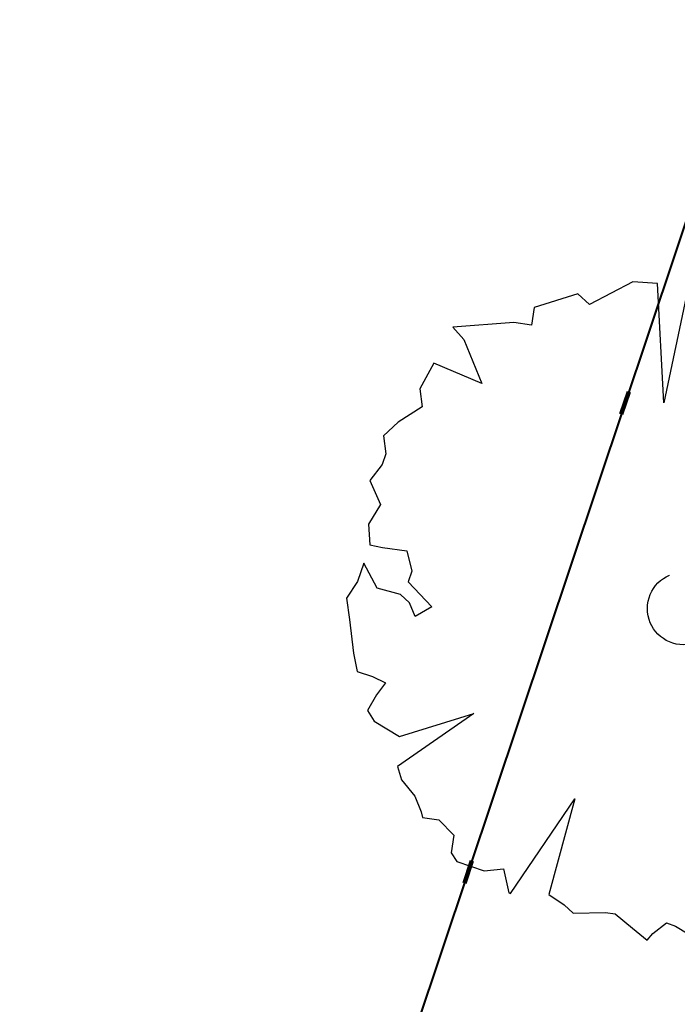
# Model space of a CAD drawing. Header units: metres. Extents: x 6599773 to 13199707, y 5688499 to 11377233.
# Tile 33 of 256: x 6599861.58 to 6599864.37, y 5688622.59 to 5688626.77. Entities that reach past the tile are written whole.
import ezdxf

# ---------------------------------------------------------------- set-up
doc = ezdxf.new("R2010")
doc.units = ezdxf.units.M
doc.header["$MEASUREMENT"] = 0
for name, pattern in [('1', [0]), ('9', [1, 0, -1]), ('BTO', [0]), ('BUG', [1.5, 1, -0.5])]:
    doc.linetypes.add(name, pattern=pattern)
for name, color, linetype, lineweight in [('_kolor chodnik', 50, '1', 0), ('_kolor zjazdy kostka', 7, '1', 0), ('_kolor ścieżka', 10, '1', 0), ('_linie rozgran', 100, '9', 90), ('_nasadzenia', 72, 'BUG', 30)]:
    doc.layers.add(name, color=color, linetype=linetype, lineweight=lineweight)
doc.layers.add('_kolor jezdnia', color=7, linetype='1', lineweight=0, true_color=0x00dbdb)
doc.layers.add('_podział mój', color=7, linetype='BTO', lineweight=40, true_color=0xdb70ff)
doc.layers.add('RS-drzewa projektowane', color=7, linetype='CONTINUOUS')
pattern_1 = [(45, (0, 0), (-0.1767766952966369, 0.1767766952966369), []), (135, (0, 0), (-0.1767766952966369, -0.1767766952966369), [])]

# ---------------------------------------------------------------- blocks, each defined once
blk = doc.blocks.new('d2')
at = {"layer": '_nasadzenia'}
for p, q in [((-293019.6650315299, 28216.48516633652), (-293019.9423898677, 28216.34093857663)), ((-293019.5058528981, 28216.47423294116), (-293019.6650315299, 28216.48516633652)), ((-293019.4652712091, 28215.71171003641), (-293019.5058528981, 28216.47423294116)), ((-293019.2000540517, 28216.51097357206), (-293019.3144192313, 28216.43055231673)), ((-293019.0088658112, 28216.43478685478), (-293019.2000540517, 28216.51097357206)), ((-293018.8558436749, 28216.46941021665), (-293019.0088658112, 28216.43478685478)), ((-293018.6644100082, 28216.42572959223), (-293018.8558436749, 28216.46941021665)), ((-293020.0166255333, 28216.40975598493), (-293020.2968166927, 28216.3208126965)), ((-293019.9423898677, 28216.34093857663), (-293020.0166255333, 28216.40975598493)), ((-293019.3144192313, 28216.43055231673), (-293019.4652712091, 28215.71171003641)), ((-293018.5676449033, 28216.32748790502), (-293018.6644100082, 28216.42572959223)), ((-293018.421270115, 28216.34265583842), (-293018.5676449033, 28216.32748790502)), ((-293018.2402983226, 28216.20477988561), (-293018.421270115, 28216.34265583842)), ((-293020.2968166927, 28216.3208126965), (-293020.3139259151, 28216.20716193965)), ((-293020.4275548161, 28216.22425896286), (-293020.8178057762, 28216.19464650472)), ((-293020.3139259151, 28216.20716193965), (-293020.4275548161, 28216.22425896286)), ((-293020.8178057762, 28216.19464650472), (-293020.7468937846, 28216.11610138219)), ((-293017.9817671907, 28216.00781423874), (-293018.2402983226, 28216.20477988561)), ((-293020.7468937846, 28216.11610138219), (-293020.6306410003, 28215.83548282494)), ((-293020.9398000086, 28215.96474544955), (-293021.0288029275, 28215.79961544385)), ((-293020.6306410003, 28215.83548282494), (-293020.9398000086, 28215.96474544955)), ((-293018.0050329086, 28215.93972023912), (-293017.9817671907, 28216.00781423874)), ((-293018.0871430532, 28215.82655175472), (-293018.0050329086, 28215.93972023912)), ((-293021.0288029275, 28215.79961544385), (-293021.0134116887, 28215.68572355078)), ((-293017.7984534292, 28215.74964162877), (-293018.0871430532, 28215.82655175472)), ((-293018.1938077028, 28215.40966504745), (-293017.7984534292, 28215.74964162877)), ((-293021.0134116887, 28215.68572355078), (-293021.1669246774, 28215.58608800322)), ((-293021.1669246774, 28215.58608800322), (-293021.2618386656, 28215.49902084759)), ((-293021.2618386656, 28215.49902084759), (-293021.2464474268, 28215.38512895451)), ((-293017.4792267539, 28215.41244162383), (-293018.1938077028, 28215.40966504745)), ((-293017.3314917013, 28215.17728852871), (-293017.4792267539, 28215.41244162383)), ((-293021.2464474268, 28215.38512895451), (-293021.2697131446, 28215.3170349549)), ((-293021.2697131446, 28215.3170349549), (-293021.3484996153, 28215.21359418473)), ((-293021.3484996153, 28215.21359418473), (-293021.2814021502, 28215.06030916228)), ((-293017.2482667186, 28215.00762989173), (-293017.3314917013, 28215.17728852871)), ((-293021.2814021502, 28215.06030916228), (-293021.3571103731, 28214.93409001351)), ((-293017.262052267, 28214.90370684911), (-293017.2482667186, 28215.00762989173)), ((-293021.3571103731, 28214.93409001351), (-293021.3483664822, 28214.80074269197)), ((-293017.5911168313, 28214.7988722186), (-293017.262052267, 28214.90370684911)), ((-293021.3483664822, 28214.80074269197), (-293021.2672380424, 28214.78388680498)), ((-293021.2672380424, 28214.78388680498), (-293021.1113830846, 28214.76322569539)), ((-293017.5240193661, 28214.64558719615), (-293017.5911168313, 28214.7988722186)), ((-293021.1113830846, 28214.76322569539), (-293021.0798643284, 28214.63296018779)), ((-293021.38825057, 28214.6840101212), (-293021.4281346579, 28214.56727755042)), ((-293021.3017019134, 28214.52407919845), (-293021.38825057, 28214.6840101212)), ((-293017.4198706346, 28214.66431921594), (-293017.5240193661, 28214.64558719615)), ((-293017.2806340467, 28214.59501953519), (-293017.4198706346, 28214.66431921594)), ((-293021.0798643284, 28214.63296018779), (-293021.1031300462, 28214.56486618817)), ((-293017.3634804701, 28214.38433277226), (-293017.2806340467, 28214.59501953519)), ((-293021.4281346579, 28214.56727755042), (-293021.4971955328, 28214.46051383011)), ((-293021.1524943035, 28214.4839626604), (-293021.3017019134, 28214.52407919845)), ((-293021.1031300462, 28214.56486618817), (-293020.9515804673, 28214.40445299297)), ((-293021.4971955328, 28214.46051383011), (-293021.4787260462, 28214.32384355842)), ((-293021.0943861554, 28214.43151886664), (-293021.1524943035, 28214.4839626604)), ((-293021.0592982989, 28214.34348716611), (-293021.0943861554, 28214.43151886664)), ((-293020.9515804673, 28214.40445299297), (-293021.0592982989, 28214.34348716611)), ((-293021.4787260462, 28214.32384355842), (-293021.4543454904, 28214.10911043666)), ((-293017.2244893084, 28214.28252699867), (-293017.3634804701, 28214.38433277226)), ((-293017.3293743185, 28214.16627670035), (-293017.2244893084, 28214.28252699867)), ((-293017.3515251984, 28213.81535557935), (-293017.3813259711, 28214.17316373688)), ((-293017.3813259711, 28214.17316373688), (-293017.3716003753, 28214.16984078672)), ((-293017.3716003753, 28214.16984078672), (-293017.3293743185, 28214.16627670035)), ((-293021.4543454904, 28214.10911043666), (-293021.4292286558, 28213.99189559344)), ((-293021.4292286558, 28213.99189559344), (-293021.3319726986, 28213.95866609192)), ((-293021.3319726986, 28213.95866609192), (-293021.247766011, 28213.91903182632)), ((-293021.247766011, 28213.91903182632), (-293021.3068558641, 28213.84145124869)), ((-293021.3068558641, 28213.84145124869), (-293021.3628674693, 28213.74109229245)), ((-293017.4827541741, 28213.65378966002), (-293017.4364681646, 28213.75747156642)), ((-293017.4364681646, 28213.75747156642), (-293017.4072913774, 28213.74750271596)), ((-293017.4071456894, 28213.74987151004), (-293017.3515251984, 28213.81535557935)), ((-293021.3628674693, 28213.74109229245), (-293021.3211322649, 28213.67251602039)), ((-293020.6827278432, 28213.72211137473), (-293021.1705643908, 28213.3820784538)), ((-293021.1593662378, 28213.57379206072), (-293020.6827278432, 28213.72211137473)), ((-293018.340181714, 28213.73353405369), (-293017.6313377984, 28213.34606689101)), ((-293017.6100354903, 28213.15411214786), (-293018.340181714, 28213.73353405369)), ((-293021.3211322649, 28213.67251602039), (-293021.1593662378, 28213.57379206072)), ((-293017.5369146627, 28213.36812186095), (-293017.4827541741, 28213.65378966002)), ((-293021.1705643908, 28213.3820784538), (-293021.14520213, 28213.29736970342)), ((-293017.6313377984, 28213.34606689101), (-293017.5369146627, 28213.36812186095)), ((-293021.14520213, 28213.29736970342), (-293021.061486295, 28213.19272325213)), ((-293021.061486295, 28213.19272325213), (-293021.0199965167, 28213.09164088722)), ((-293020.4486406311, 28212.57052589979), (-293020.0360262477, 28213.17468230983)), ((-293020.0360262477, 28213.17468230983), (-293020.2016862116, 28212.56219204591)), ((-293017.7507446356, 28213.02837527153), (-293017.6100354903, 28213.15411214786)), ((-293021.0199965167, 28213.09164088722), (-293021.0105163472, 28213.05581184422)), ((-293021.0105163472, 28213.05581184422), (-293020.906613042, 28213.04203777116)), ((-293020.906613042, 28213.04203777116), (-293020.8098479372, 28212.94379608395)), ((-293017.8259620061, 28212.96716830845), (-293017.7507446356, 28213.02837527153)), ((-293020.8098479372, 28212.94379608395), (-293020.8269571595, 28212.83014532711)), ((-293019.2314686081, 28212.35019368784), (-293019.1358041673, 28212.95519975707)), ((-293019.1358041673, 28212.95519975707), (-293019.0065527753, 28212.43629629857)), ((-293017.9794749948, 28212.86753276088), (-293017.8259620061, 28212.96716830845)), ((-293020.8269571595, 28212.83014532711), (-293020.7916238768, 28212.77461971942)), ((-293018.1946652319, 28212.7781072), (-293018.0347503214, 28212.86469208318)), ((-293018.0347503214, 28212.86469208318), (-293018.0250247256, 28212.86136913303)), ((-293018.0250247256, 28212.86136913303), (-293017.9794749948, 28212.86753276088)), ((-293020.7916238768, 28212.77461971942), (-293020.6165631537, 28212.71480661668)), ((-293018.0912527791, 28212.69932094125), (-293018.1946652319, 28212.7781072)), ((-293020.6165631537, 28212.71480661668), (-293020.4929632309, 28212.72689273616)), ((-293020.4929632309, 28212.72689273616), (-293020.4583662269, 28212.57384884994)), ((-293018.1899812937, 28212.5375138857), (-293018.0912527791, 28212.69932094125)), ((-293020.4583662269, 28212.57384884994), (-293020.4486406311, 28212.57052589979)), ((-293020.2016862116, 28212.56219204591), (-293020.1046756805, 28212.49645645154)), ((-293020.1046756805, 28212.49645645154), (-293020.0465675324, 28212.44401265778)), ((-293018.3759947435, 28212.43811947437), (-293018.1899812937, 28212.5375138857)), ((-293020.0465675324, 28212.44401265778), (-293019.8385154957, 28212.44897060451)), ((-293019.8385154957, 28212.44897060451), (-293019.7768382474, 28212.43876061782)), ((-293019.7768382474, 28212.43876061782), (-293019.6670238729, 28212.34692369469)), ((-293019.0065527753, 28212.43629629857), (-293018.8995712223, 28212.39974384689)), ((-293018.8995712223, 28212.39974384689), (-293018.7235287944, 28212.46995511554)), ((-293018.7235287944, 28212.46995511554), (-293018.6326747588, 28212.4497762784)), ((-293018.6326747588, 28212.4497762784), (-293018.5743211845, 28212.42983857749)), ((-293018.5743211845, 28212.42983857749), (-293018.3759947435, 28212.43811947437)), ((-293019.5372674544, 28212.31345305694), (-293019.4490008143, 28212.38106478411)), ((-293019.4490008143, 28212.38106478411), (-293019.3906472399, 28212.3611270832)), ((-293019.6670238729, 28212.34692369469), (-293019.5733370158, 28212.27146038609)), ((-293019.5733370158, 28212.27146038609), (-293019.5372674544, 28212.31345305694)), ((-293019.3906472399, 28212.3611270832), (-293019.3097642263, 28212.31176510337)), ((-293019.3097642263, 28212.31176510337), (-293019.2314686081, 28212.35019368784))]:
    blk.add_line(p, q, dxfattribs=at)
blk.add_circle((-293019.3393299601, 28214.3936584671), 0.2317757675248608, dxfattribs=at)

msp = doc.modelspace()

# ---------------------------------------------------------------- hatches: boundary and pattern name
at = {"layer": '_kolor chodnik'}
h = msp.add_hatch(dxfattribs=at)
h.set_pattern_fill('ANSI37', color=256, scale=2)
h.set_pattern_definition(pattern_1)
h.paths.add_polyline_path([(6599849.938171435, 5688542.085872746), (6599852.232147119, 5688548.938742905), (6599853.573135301, 5688548.489851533), (6599853.827082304, 5688549.248475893), (6599851.793849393, 5688549.929093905), (6599849.895278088, 5688548.982823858), (6599847.823506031, 5688542.793750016)])
edge = h.paths.add_edge_path()
edge.add_line((6600018.106075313, 5689087.454911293), (6600022.42781917, 5689091.229234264))
edge.add_line((6600022.42781917, 5689091.229234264), (6600020.233254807, 5689093.742094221))
edge.add_line((6600020.233254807, 5689093.742094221), (6600017.159471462, 5689091.057656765))
edge.add_arc((6600023.275194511, 5689085.3851404), 8.341433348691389, 137.1531559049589, 148.8016577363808)
edge.add_line((6600016.140105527, 5689089.706021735), (6600018.106075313, 5689087.454911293))
h.paths.add_polyline_path([(6600038.501784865, 5689187.592294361), (6600037.906968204, 5689187.700586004), (6600037.63829624, 5689186.224843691), (6600038.240083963, 5689186.115282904)])
h.paths.add_polyline_path([(6600069.098302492, 5689360.276020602), (6600068.321239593, 5689360.413462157), (6600068.064048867, 5689358.936495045), (6600068.836639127, 5689358.799546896)])
h.paths.add_polyline_path([(6600082.393785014, 5689362.950258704), (6600082.941124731, 5689366.103121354), (6600081.481377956, 5689366.361351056), (6600080.923159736, 5689363.210828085)])
h.paths.add_polyline_path([(6600074.022236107, 5689388.065861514), (6600072.983907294, 5689388.249860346), (6600072.723374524, 5689386.77253894), (6600073.760538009, 5689386.588865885)])
h.paths.add_polyline_path([(6600105.613104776, 5689486.405659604), (6600106.749499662, 5689489.711933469), (6600105.298891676, 5689490.233346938), (6600104.143487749, 5689486.917306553)], flags=17)
h.paths.add_polyline_path([(6600132.519778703, 5689678.737346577), (6600131.761827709, 5689678.896110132), (6600131.444670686, 5689677.429261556), (6600132.212256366, 5689677.269208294)])
h.paths.add_polyline_path([(6600156.649397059, 5689798.7449027), (6600156.48800471, 5689797.958860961), (6600157.450195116, 5689797.757316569), (6600157.615023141, 5689798.542205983)])
h.paths.add_polyline_path([(6600189.055358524, 5689948.643107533), (6600187.902868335, 5689948.884512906), (6600187.600024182, 5689947.417400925), (6600188.748131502, 5689947.176379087)])
edge = h.paths.add_edge_path()
edge.add_line((6600204.459383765, 5690032.969035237), (6600204.153258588, 5690031.227801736))
edge.add_arc((6600202.328347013, 5690027.299936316), 4.331100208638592, 41.85300125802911, 65.08011549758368, ccw=False)
edge.add_arc((6600032.90393149, 5690051.979071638), 174.020003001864, 352.8070218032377, 353.495463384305)
edge.add_arc((6600202.372679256, 5690027.343587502), 5.999999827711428, 55.12102442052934, 69.64815978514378)
edge = h.paths.add_edge_path()
edge.add_line((6600205.046027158, 5690040.265402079), (6600204.972740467, 5690038.483452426))
edge.add_arc((6600203.986269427, 5690044.401803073), 5.999999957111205, 279.4630688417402, 294.9140560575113)
edge.add_line((6600206.513819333, 5690038.960158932), (6600206.607027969, 5690041.030672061))
edge.add_arc((6600203.986269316, 5690044.401803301), 4.270000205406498, 284.3702444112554, 307.86193139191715, ccw=False)
edge = h.paths.add_edge_path()
edge.add_arc((6600203.547470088, 5690044.558759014), 6.446878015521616, 324.4350091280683, 356.2013368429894, ccw=False)
edge.add_arc((6600203.986269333, 5690044.401803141), 6.00000007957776, 323.2169970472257, 357.4193489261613)
h.paths.add_polyline_path([(6600208.910055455, 5690121.713696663), (6600208.146285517, 5690121.748120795), (6600207.125602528, 5690121.794124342), (6600209.971605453, 5690121.665851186)])
edge = h.paths.add_edge_path()
edge.add_line((6600238.769818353, 5690481.648294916), (6600240.338176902, 5690490.873746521))
edge.add_line((6600240.338176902, 5690490.873746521), (6600241.251295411, 5690510.829461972))
edge.add_line((6600241.251295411, 5690510.829461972), (6600239.524022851, 5690510.928942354))
edge.add_line((6600239.524022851, 5690510.928942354), (6600238.633343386, 5690491.167757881))
edge.add_line((6600238.633343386, 5690491.167757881), (6600234.579716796, 5690467.661262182))
edge.add_line((6600234.579716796, 5690467.661262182), (6600234.449796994, 5690464.966873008))
edge.add_arc((6600242.443669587, 5690464.607462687), 8.00194818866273, 177.4256738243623, 268.2543056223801)
edge.add_line((6600242.199903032, 5690456.609228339), (6600242.216657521, 5690457.359274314))
edge.add_line((6600242.216657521, 5690457.359274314), (6600242.305257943, 5690458.836738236))
edge.add_arc((6600242.444504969, 5690464.607952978), 5.772894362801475, 177.0298084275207, 268.6178439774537, ccw=False)
edge.add_line((6600236.679365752, 5690464.907083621), (6600236.951876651, 5690470.95443634))
edge.add_line((6600236.951876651, 5690470.95443634), (6600238.150786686, 5690478.210832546))
edge.add_line((6600238.150786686, 5690478.210832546), (6600238.769818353, 5690481.648294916))
h.paths.add_polyline_path([(6600238.769818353, 5690481.648294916), (6600238.150786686, 5690478.210832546), (6600239.670056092, 5690477.930590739), (6600240.266710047, 5690481.376366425)], flags=17)
edge = h.paths.add_edge_path()
edge.add_line((6600223.366500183, 5690460.339976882), (6600223.276803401, 5690457.948865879))
edge.add_arc((6600221.105749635, 5690465.64864014), 7.999999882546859, 285.7465040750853, 299.8464885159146)
edge.add_line((6600225.08717264, 5690458.709744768), (6600225.240084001, 5690461.623695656))
edge.add_arc((6600221.105749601, 5690465.648640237), 5.769999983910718, 293.06724420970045, 315.7681070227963, ccw=False)
edge = h.paths.add_edge_path()
edge.add_arc((6600220.025145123, 5690444.676291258), 5.77000016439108, 37.996647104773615, 59.94382588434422, ccw=False)
edge.add_line((6600224.572175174, 5690448.22839199), (6600224.817793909, 5690451.081798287))
edge.add_arc((6600220.025145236, 5690444.676291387), 7.999999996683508, 53.19588653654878, 68.15166733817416)
edge.add_line((6600223.00235276, 5690452.101669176), (6600222.91504296, 5690449.670427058))
edge = h.paths.add_edge_path()
edge.add_arc((6600221.105749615, 5690465.648640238), 7.999999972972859, 328.0222308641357, 357.0132597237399)
edge.add_line((6600229.094882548, 5690465.23180147), (6600229.218816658, 5690467.593604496))
edge.add_line((6600229.218816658, 5690467.593604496), (6600228.218919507, 5690467.645774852))
edge.add_line((6600228.218919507, 5690467.645774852), (6600227.891778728, 5690461.411918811))
h.paths.add_polyline_path([(6600200.980142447, 5690012.236744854), (6600202.31727834, 5690011.956662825), (6600202.522293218, 5690012.935421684), (6600201.182321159, 5690013.216097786)])
h.paths.add_polyline_path([(6600196.457878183, 5689983.98337835), (6600195.202332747, 5689984.246370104), (6600194.899091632, 5689982.777335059), (6600196.150355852, 5689982.515240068)])
edge = h.paths.add_edge_path()
edge.add_line((6600112.305909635, 5689517.99101877), (6600112.691041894, 5689519.807934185))
edge.add_line((6600112.691041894, 5689519.807934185), (6600113.245521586, 5689522.423769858))
edge.add_line((6600113.245521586, 5689522.423769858), (6600111.553124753, 5689522.782507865))
edge.add_line((6600111.553124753, 5689522.782507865), (6600107.405864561, 5689503.217226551))
edge.add_line((6600107.405864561, 5689503.217226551), (6600099.494506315, 5689480.361667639))
edge.add_line((6600099.494506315, 5689480.361667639), (6600099.182814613, 5689478.891218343))
edge.add_arc((6600107.008997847, 5689477.232359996), 8.000059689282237, 168.0325629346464, 257.7529108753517)
edge.add_line((6600105.311960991, 5689469.414366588), (6600105.784990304, 5689471.593619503))
edge.add_arc((6600107.008927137, 5689477.232314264), 5.769999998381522, 168.0321375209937, 257.7533362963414, ccw=False)
edge.add_line((6600101.364343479, 5689478.42879883), (6600101.647245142, 5689479.76342708))
edge.add_line((6600101.647245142, 5689479.76342708), (6600104.143487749, 5689486.917306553))
edge.add_line((6600104.143487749, 5689486.917306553), (6600105.298891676, 5689490.233346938))
edge.add_line((6600105.298891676, 5689490.233346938), (6600108.240043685, 5689498.809726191))
edge.add_line((6600108.240043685, 5689498.809726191), (6600112.305909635, 5689517.99101877))
h.paths.add_polyline_path([(6600136.009573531, 5689645.499114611), (6600138.333647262, 5689645.012304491), (6600138.661671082, 5689646.578318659), (6600134.869459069, 5689647.372651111)])
at = {"layer": '_kolor jezdnia'}
h = msp.add_hatch(dxfattribs=at)
h.set_pattern_fill('ANSI37', color=256, scale=2.2)
h.set_pattern_definition([(311.9999999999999, (0, 0), (0.2043648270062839, 0.1840109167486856), []), (41.99999999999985, (0, 0), (-0.1840109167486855, 0.2043648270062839), [])])
edge = h.paths.add_edge_path()
edge.add_line((6599833.066047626, 5688539.933393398), (6599850.649511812, 5688527.983462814))
edge.add_arc((6599857.337592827, 5688536.653968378), 10.95025544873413, 169.5012687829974, 232.3548431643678, ccw=False)
edge.add_arc((6599858.085851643, 5688536.618142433), 11.69295282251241, 162.2507788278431, 169.9967502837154, ccw=False)
edge.add_line((6599846.949484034, 5688540.182754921), (6599847.823506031, 5688542.793750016))
edge.add_line((6599847.823506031, 5688542.793750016), (6599849.895278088, 5688548.982823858))
edge.add_line((6599849.895278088, 5688548.982823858), (6599852.434748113, 5688556.56906746))
edge.add_line((6599852.434748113, 5688556.56906746), (6599928.48625871, 5688783.760284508))
edge.add_line((6599928.48625871, 5688783.760284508), (6599931.025728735, 5688791.34652811))
edge.add_line((6599931.025728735, 5688791.34652811), (6599996.657773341, 5688987.411326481))
edge.add_line((6599996.657773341, 5688987.411326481), (6599999.197243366, 5688994.997570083))
edge.add_line((6599999.197243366, 5688994.997570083), (6600021.930100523, 5689062.908193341))
edge.add_line((6600021.930100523, 5689062.908193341), (6600017.620224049, 5689067.371531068))
edge.add_line((6600017.620224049, 5689067.371531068), (6600016.714558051, 5689064.654078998))
edge.add_line((6600016.714558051, 5689064.654078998), (6600012.423620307, 5689051.835617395))
edge.add_line((6600012.423620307, 5689051.835617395), (6600009.884150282, 5689044.249373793))
edge.add_line((6600009.884150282, 5689044.249373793), (6599977.53516164, 5688947.612159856))
edge.add_line((6599977.53516164, 5688947.612159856), (6599974.995691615, 5688940.025916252))
edge.add_line((6599974.995691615, 5688940.025916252), (6599942.096912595, 5688841.746295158))
edge.add_line((6599942.096912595, 5688841.746295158), (6599939.557442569, 5688834.160051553))
edge.add_line((6599939.557442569, 5688834.160051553), (6599882.679288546, 5688664.246042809))
edge.add_line((6599882.679288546, 5688664.246042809), (6599880.139818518, 5688656.659799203))
edge.add_line((6599880.139818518, 5688656.659799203), (6599852.464543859, 5688573.984527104))
edge.add_line((6599852.464543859, 5688573.984527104), (6599842.470137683, 5688544.127903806))
edge.add_arc((6599835.706422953, 5688546.652910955), 7.219660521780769, 248.54809133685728, 339.52856074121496, ccw=False)
h.paths.add_polyline_path([(6600044.653202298, 5689172.271628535), (6600046.276244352, 5689181.431901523), (6600047.759199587, 5689189.801539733), (6600051.0603021, 5689208.432603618), (6600052.368792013, 5689215.817578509), (6600054.808584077, 5689229.587499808), (6600056.11707399, 5689236.972474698), (6600057.346666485, 5689243.912161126), (6600058.655146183, 5689251.297078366), (6600058.831439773, 5689252.292060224), (6600060.098987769, 5689259.445963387), (6600060.139929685, 5689259.677035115), (6600061.407468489, 5689266.830886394), (6600072.329030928, 5689328.470998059), (6600073.637511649, 5689335.855921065), (6600077.337304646, 5689356.73715072), (6600078.820259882, 5689365.106788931), (6600081.142794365, 5689378.214921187), (6600082.53851694, 5689386.092227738), (6600095.187867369, 5689457.483787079), (6600091.082877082, 5689465.8405575), (6600089.043088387, 5689454.328211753), (6600087.870641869, 5689447.711051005), (6600087.560133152, 5689445.958573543), (6600086.562151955, 5689440.326076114), (6600082.433200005, 5689417.022719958), (6600080.95024477, 5689408.65308175), (6600077.202698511, 5689387.502337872), (6600075.719743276, 5689379.132699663), (6600073.469199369, 5689366.430874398), (6600071.986244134, 5689358.061236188), (6600069.986864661, 5689346.776955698), (6600068.591142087, 5689338.899649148), (6600065.559290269, 5689321.78820693), (6600064.163567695, 5689313.91090038), (6600059.719426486, 5689288.828650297), (6600058.323703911, 5689280.951343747), (6600057.563846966, 5689276.662793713), (6600056.168124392, 5689268.785487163), (6600054.804920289, 5689261.091711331), (6600053.409197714, 5689253.214404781), (6600053.264817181, 5689252.399536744), (6600051.869094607, 5689244.522230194), (6600051.183555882, 5689240.653124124), (6600049.787833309, 5689232.775817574), (6600046.593849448, 5689214.749319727), (6600045.198126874, 5689206.872013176), (6600044.41754409, 5689202.466488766), (6600042.934588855, 5689194.096850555), (6600036.429952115, 5689157.38538759), (6600034.94699688, 5689149.01574938), (6600030.579776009, 5689124.367629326), (6600027.529365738, 5689107.151445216), (6600024.895072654, 5689094.014582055), (6600030.583685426, 5689094.264316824), (6600032.945013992, 5689106.191885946), (6600043.170247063, 5689163.901990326)])
edge = h.paths.add_edge_path()
edge.add_line((6600111.106812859, 5689535.144351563), (6600111.256844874, 5689535.85214863))
edge.add_line((6600111.256844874, 5689535.85214863), (6600112.915748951, 5689543.678261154))
edge.add_line((6600112.915748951, 5689543.678261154), (6600117.304772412, 5689564.384094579))
edge.add_line((6600117.304772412, 5689564.384094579), (6600119.067357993, 5689572.699339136))
edge.add_line((6600119.067357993, 5689572.699339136), (6600120.087667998, 5689577.512794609))
edge.add_line((6600120.087667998, 5689577.512794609), (6600121.64289057, 5689584.849775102))
edge.add_line((6600121.64289057, 5689584.849775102), (6600128.436769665, 5689616.900852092))
edge.add_line((6600128.436769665, 5689616.900852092), (6600129.991992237, 5689624.237832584))
edge.add_line((6600129.991992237, 5689624.237832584), (6600132.660554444, 5689636.827148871))
edge.add_line((6600132.660554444, 5689636.827148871), (6600133.208838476, 5689639.444704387))
edge.add_line((6600133.208838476, 5689639.444704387), (6600134.848957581, 5689647.274775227))
edge.add_line((6600134.848957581, 5689647.274775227), (6600138.97649476, 5689666.979995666))
edge.add_line((6600138.97649476, 5689666.979995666), (6600140.51410642, 5689674.320687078))
edge.add_line((6600140.51410642, 5689674.320687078), (6600145.209128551, 5689696.735129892))
edge.add_line((6600145.209128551, 5689696.735129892), (6600146.746740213, 5689704.075821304))
edge.add_line((6600146.746740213, 5689704.075821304), (6600151.462308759, 5689726.588354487))
edge.add_line((6600151.462308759, 5689726.588354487), (6600152.999920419, 5689733.929045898))
edge.add_line((6600152.999920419, 5689733.929045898), (6600155.244070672, 5689744.642813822))
edge.add_line((6600155.244070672, 5689744.642813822), (6600156.781682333, 5689751.983505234))
edge.add_line((6600156.781682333, 5689751.983505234), (6600161.635515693, 5689775.156126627))
edge.add_line((6600161.635515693, 5689775.156126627), (6600163.378142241, 5689783.475576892))
edge.add_line((6600163.378142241, 5689783.475576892), (6600163.850769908, 5689785.731942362))
edge.add_line((6600163.850769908, 5689785.731942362), (6600167.028500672, 5689800.90270461))
edge.add_line((6600167.028500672, 5689800.90270461), (6600179.490888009, 5689860.399222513))
edge.add_line((6600179.490888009, 5689860.399222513), (6600181.233514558, 5689868.718672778))
edge.add_line((6600181.233514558, 5689868.718672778), (6600181.84713393, 5689871.648144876))
edge.add_line((6600181.84713393, 5689871.648144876), (6600183.38474559, 5689878.988836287))
edge.add_line((6600183.38474559, 5689878.988836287), (6600184.935818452, 5689886.393792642))
edge.add_line((6600184.935818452, 5689886.393792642), (6600186.575937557, 5689894.223863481))
edge.add_line((6600186.575937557, 5689894.223863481), (6600194.051338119, 5689929.912074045))
edge.add_line((6600194.051338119, 5689929.912074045), (6600195.691457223, 5689937.742144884))
edge.add_line((6600195.691457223, 5689937.742144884), (6600202.915799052, 5689972.231779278))
edge.add_line((6600202.915799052, 5689972.231779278), (6600204.555918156, 5689980.061850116))
edge.add_line((6600204.555918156, 5689980.061850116), (6600206.062781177, 5689987.255744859))
edge.add_line((6600206.062781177, 5689987.255744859), (6600207.702900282, 5689995.085815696))
edge.add_line((6600207.702900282, 5689995.085815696), (6600210.232559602, 5690007.162628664))
edge.add_line((6600210.232559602, 5690007.162628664), (6600211.694938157, 5690014.144150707))
edge.add_arc((6600028.177652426, 5690052.584442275), 187.5000004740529, 348.1696294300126, 357.4195276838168)
edge.add_line((6600215.487522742, 5690044.142720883), (6600208.310270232, 5690026.480446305))
edge.add_arc((6600032.903933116, 5690051.97907145), 177.2500013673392, 348.1696294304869, 351.7289130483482, ccw=False)
edge.add_line((6600206.38894146, 5690015.640182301), (6600205.966941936, 5690013.625519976))
edge.add_line((6600205.966941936, 5690013.625519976), (6600204.326822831, 5690005.795449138))
edge.add_line((6600204.326822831, 5690005.795449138), (6600197.076961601, 5689971.183982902))
edge.add_line((6600197.076961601, 5689971.183982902), (6600195.334335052, 5689962.864532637))
edge.add_line((6600195.334335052, 5689962.864532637), (6600193.44722506, 5689953.855305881))
edge.add_line((6600193.44722506, 5689953.855305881), (6600191.909227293, 5689946.512771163))
edge.add_line((6600191.909227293, 5689946.512771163), (6600185.49684423, 5689915.899498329))
edge.add_line((6600185.49684423, 5689915.899498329), (6600183.856521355, 5689908.068454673))
edge.add_line((6600183.856521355, 5689908.068454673), (6600182.066605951, 5689899.523243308))
edge.add_line((6600182.066605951, 5689899.523243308), (6600180.32407057, 5689891.204228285))
edge.add_line((6600180.32407057, 5689891.204228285), (6600174.320344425, 5689862.541919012))
edge.add_line((6600174.320344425, 5689862.541919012), (6600172.577809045, 5689854.222903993))
edge.add_line((6600172.577809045, 5689854.222903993), (6600163.663810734, 5689811.666703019))
edge.add_line((6600163.663810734, 5689811.666703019), (6600162.023782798, 5689803.837067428))
edge.add_line((6600162.023782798, 5689803.837067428), (6600160.924220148, 5689798.587659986))
edge.add_line((6600160.924220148, 5689798.587659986), (6600159.279208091, 5689790.734229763))
edge.add_line((6600159.279208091, 5689790.734229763), (6600157.107250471, 5689780.365115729))
edge.add_line((6600157.107250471, 5689780.365115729), (6600155.462238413, 5689772.511685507))
edge.add_line((6600155.462238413, 5689772.511685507), (6600153.380318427, 5689762.572418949))
edge.add_line((6600153.380318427, 5689762.572418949), (6600151.735124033, 5689754.718118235))
edge.add_line((6600151.735124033, 5689754.718118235), (6600148.586504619, 5689739.686336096))
edge.add_line((6600148.586504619, 5689739.686336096), (6600146.885007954, 5689731.563243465))
edge.add_line((6600146.885007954, 5689731.563243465), (6600141.75088822, 5689707.052510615))
edge.add_line((6600141.75088822, 5689707.052510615), (6600140.110896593, 5689699.223048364))
edge.add_line((6600140.110896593, 5689699.223048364), (6600133.483561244, 5689667.583574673))
edge.add_line((6600133.483561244, 5689667.583574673), (6600131.860394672, 5689659.834436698))
edge.add_line((6600131.860394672, 5689659.834436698), (6600131.740984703, 5689659.26436315))
edge.add_line((6600131.740984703, 5689659.26436315), (6600130.117814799, 5689651.515209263))
edge.add_line((6600130.117814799, 5689651.515209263), (6600127.278733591, 5689637.961189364))
edge.add_line((6600127.278733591, 5689637.961189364), (6600126.924568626, 5689636.290366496))
edge.add_line((6600126.924568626, 5689636.290366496), (6600125.166244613, 5689627.995226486))
edge.add_line((6600125.166244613, 5689627.995226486), (6600118.009503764, 5689594.232298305))
edge.add_line((6600118.009503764, 5689594.232298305), (6600116.251179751, 5689585.937158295))
edge.add_line((6600116.251179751, 5689585.937158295), (6600113.665314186, 5689573.737975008))
edge.add_line((6600113.665314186, 5689573.737975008), (6600111.898534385, 5689565.402943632))
edge.add_line((6600111.898534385, 5689565.402943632), (6600104.889982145, 5689532.33911599))
edge.add_line((6600104.889982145, 5689532.33911599), (6600103.226635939, 5689524.492047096))
edge.add_line((6600103.226635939, 5689524.492047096), (6600096.623876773, 5689493.342605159))
edge.add_line((6600096.623876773, 5689493.342605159), (6600094.968986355, 5689485.53542763))
edge.add_line((6600094.968986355, 5689485.53542763), (6600094.300101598, 5689482.379870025))
edge.add_line((6600094.300101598, 5689482.379870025), (6600099.182814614, 5689478.891218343))
edge.add_line((6600099.182814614, 5689478.891218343), (6600099.494506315, 5689480.361667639))
edge.add_line((6600099.494506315, 5689480.361667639), (6600111.106812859, 5689535.144351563))
edge = h.paths.add_edge_path()
edge.add_arc((6600239.213891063, 5690851.4003676), 10.0000000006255, -2.8342403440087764, 76.13703556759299, ccw=False)
edge.add_line((6600249.201658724, 5690850.905901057), (6600249.082723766, 5690848.503524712))
edge.add_line((6600249.082723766, 5690848.503524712), (6600247.016487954, 5690806.767468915))
edge.add_line((6600247.016487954, 5690806.767468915), (6600246.092398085, 5690789.152178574))
edge.add_line((6600246.092398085, 5690789.152178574), (6600233.768116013, 5690572.015170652))
edge.add_line((6600233.768116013, 5690572.015170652), (6600228.959056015, 5690465.29620206))
edge.add_line((6600228.959056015, 5690465.29620206), (6600234.588724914, 5690465.017134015))
edge.add_line((6600234.588724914, 5690465.017134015), (6600239.26254019, 5690571.767576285))
edge.add_line((6600239.26254019, 5690571.767576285), (6600252.505038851, 5690806.400146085))
edge.add_line((6600252.505038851, 5690806.400146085), (6600254.569211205, 5690848.094521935))
edge.add_arc((6600262.559425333, 5690847.6989487), 7.999999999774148, 76.13703557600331, 177.1657596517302, ccw=False)
edge.add_line((6600264.476229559, 5690855.465921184), (6600241.609896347, 5690861.109083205))
edge = h.paths.add_edge_path()
edge.add_line((6600250.031475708, 5690451.625307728), (6600250.231741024, 5690455.772579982))
edge.add_line((6600250.231741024, 5690455.772579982), (6600246.257763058, 5690456.417303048))
edge.add_line((6600246.257763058, 5690456.417303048), (6600242.171761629, 5690456.61060902))
edge.add_arc((6600242.563100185, 5690464.586983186), 7.985968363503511, 176.9123644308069, 267.1911945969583, ccw=False)
edge.add_line((6600234.588724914, 5690465.017134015), (6600228.959056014, 5690465.29620206))
edge.add_arc((6600220.965133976, 5690465.657286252), 8.002072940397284, 267.8289300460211, 357.413716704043, ccw=False)
edge.add_line((6600220.661989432, 5690457.660957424), (6600212.406915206, 5690458.119572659))
edge.add_line((6600212.406915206, 5690458.119572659), (6600208.431872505, 5690457.817501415))
edge.add_line((6600208.431872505, 5690457.817501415), (6600208.233912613, 5690454.548331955))
edge.add_line((6600208.233912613, 5690454.548331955), (6600212.129565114, 5690453.127270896))
edge.add_line((6600212.129565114, 5690453.127270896), (6600218.640548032, 5690452.76554962))
edge.add_line((6600218.640548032, 5690452.76554962), (6600216.486747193, 5690452.885205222))
edge.add_line((6600216.486747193, 5690452.885205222), (6600220.46890539, 5690452.663974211))
edge.add_arc((6600220.025145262, 5690444.676291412), 7.999999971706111, -0.3386579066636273, 86.8201700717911, ccw=False)
edge.add_line((6600228.025005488, 5690444.629006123), (6600227.803602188, 5690439.649256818))
edge.add_line((6600227.803602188, 5690439.649256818), (6600226.885525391, 5690435.936828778))
edge.add_line((6600226.885525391, 5690435.936828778), (6600225.534849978, 5690405.967249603))
edge.add_line((6600225.534849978, 5690405.967249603), (6600226.115199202, 5690402.187514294))
edge.add_line((6600226.115199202, 5690402.187514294), (6600213.445139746, 5690121.008786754))
edge.add_line((6600213.445139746, 5690121.008786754), (6600213.352800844, 5690118.960058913))
edge.add_line((6600213.352800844, 5690118.960058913), (6600209.980184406, 5690044.131649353))
edge.add_arc((6600203.986269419, 5690044.401803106), 5.999999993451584, 257.4162346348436, 357.41934921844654, ccw=False)
edge.add_line((6600202.679069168, 5690038.545931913), (6600201.589735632, 5690033.666039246))
edge.add_line((6600201.589735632, 5690033.666039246), (6600203.67987942, 5690033.199458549))
edge.add_arc((6600202.372679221, 5690027.343587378), 5.999999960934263, -8.27108729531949, 77.41623506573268, ccw=False)
edge.add_line((6600208.310270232, 5690026.480446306), (6600215.487522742, 5690044.142720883))
edge.add_line((6600215.487522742, 5690044.142720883), (6600216.199687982, 5690059.944661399))
edge.add_line((6600216.199687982, 5690059.944661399), (6600216.537356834, 5690067.437056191))
edge.add_line((6600216.537356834, 5690067.437056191), (6600223.893528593, 5690230.66011469))
edge.add_line((6600223.893528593, 5690230.66011469), (6600224.231197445, 5690238.152509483))
edge.add_line((6600224.231197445, 5690238.152509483), (6600233.507835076, 5690443.987992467))
edge.add_arc((6600241.499722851, 5690443.627812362), 7.999999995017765, 87.29208981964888, 177.4195277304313, ccw=False)
edge.add_line((6600241.877677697, 5690451.618879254), (6600246.021541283, 5690451.422886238))
edge.add_line((6600246.021541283, 5690451.422886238), (6600246.427694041, 5690451.443388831))
edge.add_line((6600246.427694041, 5690451.443388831), (6600246.793970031, 5690451.461878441))
edge.add_line((6600246.793970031, 5690451.461878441), (6600250.031475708, 5690451.625307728))
edge = h.paths.add_edge_path()
edge.add_line((6600007.33756506, 5689086.20374581), (6600006.980466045, 5689080.740822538))
edge.add_line((6600006.980466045, 5689080.740822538), (6600007.229745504, 5689080.720859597))
edge.add_line((6600007.229745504, 5689080.720859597), (6600008.093335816, 5689080.601653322))
edge.add_line((6600008.093335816, 5689080.601653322), (6600008.702681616, 5689080.53831051))
edge.add_arc((6600008.140193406, 5689070.554142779), 9.999999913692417, -18.557800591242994, 86.77547804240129, ccw=False)
edge.add_line((6600017.620224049, 5689067.371531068), (6600021.930100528, 5689062.908193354))
edge.add_arc((6599734.83819726, 5689159.011261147), 302.7499967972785, 341.4922000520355, 343.8640860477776)
edge.add_arc((6600034.895369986, 5689072.315877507), 9.581213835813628, 98.63328270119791, 164.5273290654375, ccw=False)
edge.add_line((6600033.457137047, 5689081.788529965), (6600033.832640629, 5689081.798737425))
edge.add_line((6600033.832640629, 5689081.798737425), (6600034.422462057, 5689082.05700874))
edge.add_line((6600034.422462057, 5689082.05700874), (6600036.833623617, 5689082.139040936))
edge.add_line((6600036.833623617, 5689082.139040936), (6600036.730225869, 5689087.148851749))
edge.add_line((6600036.730225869, 5689087.148851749), (6600036.579860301, 5689087.134303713))
edge.add_arc((6600036.479565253, 5689093.136286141), 6.002820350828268, 169.1687651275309, 270.9573417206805, ccw=False)
edge.add_line((6600030.583685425, 5689094.264316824), (6600024.895072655, 5689094.014582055))
edge.add_arc((6600015.200558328, 5689096.162123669), 9.929528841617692, 271.0943432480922, 347.5094668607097, ccw=False)
edge.add_arc((6600014.909438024, 5689089.646776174), 3.446070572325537, 264.4236009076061, 278.0194998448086, ccw=False)
edge.add_line((6600014.574573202, 5689086.217014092), (6600014.299554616, 5689086.232508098))
edge.add_line((6600014.299554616, 5689086.232508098), (6600010.474232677, 5689086.448019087))
edge.add_line((6600010.474232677, 5689086.448019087), (6600007.33756506, 5689086.20374581))
edge = h.paths.add_edge_path()
edge.add_line((6600105.490725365, 5689463.953528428), (6600106.927559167, 5689464.047234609))
edge.add_line((6600106.927559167, 5689464.047234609), (6600107.835, 5689468.66))
edge.add_line((6600107.835, 5689468.66), (6600105.311960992, 5689469.414366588))
edge.add_arc((6600107.008997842, 5689477.232359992), 8.000059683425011, 168.0325628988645, 257.7529109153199, ccw=False)
edge.add_line((6600099.182814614, 5689478.891218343), (6600094.300101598, 5689482.379870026))
edge.add_arc((6600586.245114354, 5689378.10423892), 502.8750369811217, 168.032376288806, 169.9522165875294)
edge.add_line((6600091.082877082, 5689465.8405575), (6600095.187867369, 5689457.483787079))
edge.add_arc((6600103.06517392, 5689456.088064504), 8.000000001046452, 77.7533362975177, 169.9524553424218, ccw=False)
edge.add_line((6600104.762140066, 5689463.906012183), (6600105.490725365, 5689463.953528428))
at = {"layer": '_kolor zjazdy kostka'}
h = msp.add_hatch(dxfattribs=at)
h.set_pattern_fill('ANSI37', color=256, scale=2)
h.set_pattern_definition(pattern_1)
h.paths.add_polyline_path([(6600244.137440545, 5690813.934732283), (6600242.369522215, 5690814.022127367), (6600242.097568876, 5690808.528921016), (6600243.865482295, 5690808.44142671)])
h.paths.add_polyline_path([(6600247.012128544, 5690806.679412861), (6600247.44273645, 5690815.377295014), (6600247.393289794, 5690814.378518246), (6600247.113277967, 5690808.722537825)])
h.paths.add_polyline_path([(6600242.297085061, 5690788.088808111), (6600240.958726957, 5690788.155683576), (6600240.648818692, 5690782.664569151), (6600241.987258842, 5690782.599147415)])
h.paths.add_polyline_path([(6600245.558275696, 5690780.919298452), (6600246.037231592, 5690789.405686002), (6600244.985820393, 5690788.453468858), (6600244.612601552, 5690781.981345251)])
h.paths.add_polyline_path([(6600241.348405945, 5690723.711515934), (6600242.272017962, 5690722.691689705), (6600242.749709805, 5690731.155680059), (6600241.698138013, 5690730.203317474), (6600241.472690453, 5690726.27550499)])
h.paths.add_polyline_path([(6600225.772794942, 5690394.589141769), (6600224.731429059, 5690393.637598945), (6600224.461246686, 5690387.644646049), (6600225.412923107, 5690386.603142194)])
h.paths.add_polyline_path([(6600223.012390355, 5690333.280720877), (6600223.372595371, 5690341.272607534), (6600222.32835346, 5690340.318436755), (6600222.058239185, 5690334.324941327)])
h.paths.add_polyline_path([(6600215.496388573, 5690166.390602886), (6600215.856593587, 5690174.382489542), (6600214.812834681, 5690173.428760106), (6600214.542018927, 5690167.435062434)])
h.paths.add_polyline_path([(6600212.446537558, 5690121.053392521), (6600213.399499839, 5690120.010473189), (6600213.788744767, 5690128.503024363), (6600212.745135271, 5690127.54943145)])
h.paths.add_polyline_path([(6600209.977420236, 5690121.665589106), (6600210.225142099, 5690127.162117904), (6600207.346107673, 5690127.291879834), (6600207.119593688, 5690121.794395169)])
h.paths.add_polyline_path([(6600207.950178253, 5690070.725854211), (6600204.880846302, 5690070.828947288), (6600204.643784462, 5690065.333808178), (6600207.702521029, 5690065.204598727)])
h.paths.add_polyline_path([(6600200.981479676, 5690012.236464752), (6600199.969248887, 5690007.339980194), (6600201.282587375, 5690007.064882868), (6600202.31726072, 5690011.956666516)])
h.paths.add_polyline_path([(6600193.613960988, 5689970.406358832), (6600192.398010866, 5689970.660657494), (6600191.286205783, 5689965.274578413), (6600192.486379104, 5689965.023185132)])
h.paths.add_polyline_path([(6600189.061271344, 5689948.671423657), (6600189.984133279, 5689953.050774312), (6600188.818902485, 5689953.32186217), (6600187.908781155, 5689948.91282903)])
h.paths.add_polyline_path([(6600180.976201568, 5689915.317449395), (6600179.952861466, 5689910.421322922), (6600181.008474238, 5689910.200199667), (6600182.033843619, 5689915.09540201)])
h.paths.add_polyline_path([(6600176.508279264, 5689893.538690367), (6600177.476023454, 5689893.335973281), (6600178.603605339, 5689898.719146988), (6600177.636002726, 5689898.922290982)])
h.paths.add_polyline_path([(6600179.28182965, 5689859.401159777), (6600180.522246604, 5689860.211927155), (6600181.057490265, 5689860.561775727), (6600183.598022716, 5689860.029600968), (6600184.726606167, 5689865.412570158), (6600182.186324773, 5689865.943033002), (6600181.604764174, 5689866.832779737), (6600181.024456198, 5689867.720610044)])
h.paths.add_polyline_path([(6600160.20081012, 5689810.862606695), (6600159.232772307, 5689811.065842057), (6600158.207991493, 5689806.171529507), (6600159.17573568, 5689805.968812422)])
h.paths.add_polyline_path([(6600156.493917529, 5689797.987177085), (6600155.463416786, 5689793.068691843), (6600156.431160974, 5689792.865974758), (6600157.461419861, 5689797.784520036)])
edge = h.paths.add_edge_path()
edge.add_arc((6600173.111981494, 5689800.679690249), 5.999999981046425, 204.6731153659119, 239.5411154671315, ccw=False)
edge.add_arc((6600173.162096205, 5689800.685330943), 6.047914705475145, 168.3203586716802, 204.5234866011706, ccw=False)
edge.add_line((6600167.239404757, 5689801.909666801), (6600163.65166784, 5689784.781499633))
edge.add_arc((6600169.524220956, 5689783.551410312), 5.999999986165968, 139.2146049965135, 168.1696294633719, ccw=False)
edge.add_arc((6600169.524220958, 5689783.551410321), 5.999999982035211, 96.80962310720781, 139.2146050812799, ccw=False)
edge.add_line((6600168.81279652, 5689789.509083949), (6600170.070461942, 5689795.507731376))
h.paths.add_polyline_path([(6600163.526364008, 5689776.866746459), (6600166.051243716, 5689776.337874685), (6600167.179826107, 5689781.720838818), (6600164.653945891, 5689782.24992016), (6600163.941148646, 5689783.340449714), (6600163.493329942, 5689784.025580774), (6600161.750703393, 5689775.706130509), (6600162.438017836, 5689776.155376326)])
h.paths.add_polyline_path([(6600152.614191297, 5689774.643430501), (6600153.639138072, 5689779.536616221), (6600152.646757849, 5689779.74492896), (6600151.646447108, 5689774.846147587)])
h.paths.add_polyline_path([(6600150.121074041, 5689767.466820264), (6600148.177624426, 5689758.167954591), (6600149.115997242, 5689757.971390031), (6600151.066362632, 5689767.268392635)])
h.paths.add_polyline_path([(6600142.970741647, 5689739.332500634), (6600141.888449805, 5689734.142420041), (6600144.036614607, 5689733.695518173), (6600145.123068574, 5689738.882330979)])
h.paths.add_polyline_path([(6600136.256357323, 5689701.052153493), (6600137.154085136, 5689700.864096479), (6600138.287960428, 5689706.274871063), (6600137.38649247, 5689706.464182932)])
h.paths.add_polyline_path([(6600130.081494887, 5689667.099389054), (6600129.212847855, 5689667.281639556), (6600128.083282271, 5689661.898895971), (6600128.953953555, 5689661.716447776)])
h.paths.add_polyline_path([(6600128.397394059, 5689659.030340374), (6600127.554144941, 5689659.207226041), (6600126.493408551, 5689653.810049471), (6600127.269860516, 5689653.647397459)])
h.paths.add_polyline_path([(6600134.990411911, 5689640.633636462), (6600137.30714639, 5689640.148363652), (6600138.339560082, 5689645.040620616), (6600136.015486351, 5689645.500958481), (6600135.435178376, 5689646.388788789), (6600134.8548704, 5689647.276619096), (6600133.214751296, 5689639.446548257), (6600134.102581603, 5689640.026856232)])
h.paths.add_polyline_path([(6600122.164164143, 5689634.294831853), (6600121.024067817, 5689628.914244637), (6600122.015114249, 5689628.705875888), (6600123.155614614, 5689634.086346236)])
h.paths.add_polyline_path([(6600114.542075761, 5689593.450769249), (6600113.493359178, 5689593.398339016), (6600112.364315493, 5689588.045694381), (6600113.29076438, 5689587.547532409)])
h.paths.add_polyline_path([(6600110.194543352, 5689572.941097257), (6600109.207819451, 5689573.148880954), (6600108.06771793, 5689567.768269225), (6600109.050143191, 5689567.53521504)])
h.paths.add_polyline_path([(6600119.083213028, 5689565.540446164), (6600119.089125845, 5689565.542290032), (6600121.462438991, 5689565.065690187), (6600122.598093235, 5689570.447168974), (6600120.229622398, 5689570.949214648), (6600119.651446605, 5689571.8119627), (6600119.073270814, 5689572.72765526), (6600117.310757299, 5689564.412754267)])
h.paths.add_polyline_path([(6600101.698666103, 5689532.937884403), (6600100.730666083, 5689533.141679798), (6600099.694214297, 5689528.250234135), (6600100.669121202, 5689528.045267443)])
h.paths.add_polyline_path([(6600094.06402112, 5689496.827028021), (6600093.080194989, 5689497.033910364), (6600092.036590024, 5689492.143967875), (6600093.038865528, 5689491.933250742)])
h.paths.add_polyline_path([(6600083.709836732, 5689453.749808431), (6600082.738586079, 5689448.336231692), (6600084.647281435, 5689448.027407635), (6600085.606840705, 5689453.416583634)])
h.paths.add_polyline_path([(6600084.434394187, 5689446.825895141), (6600083.731191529, 5689446.921126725), (6600082.928047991, 5689442.491821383), (6600083.649300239, 5689442.394910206)])
h.paths.add_polyline_path([(6600078.04194071, 5689410.721110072), (6600078.996952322, 5689416.137564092), (6600078.0548333, 5689416.304853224), (6600077.111232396, 5689410.886043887)])
h.paths.add_polyline_path([(6600072.911565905, 5689386.768652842), (6600071.96046622, 5689381.312635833), (6600072.800073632, 5689381.163221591), (6600073.76645083, 5689386.590709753)])
h.paths.add_polyline_path([(6600082.887400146, 5689379.432062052), (6600085.278102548, 5689379.034943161), (6600086.160383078, 5689383.956496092), (6600083.759726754, 5689384.355378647), (6600083.152078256, 5689385.224725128), (6600082.544429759, 5689386.094071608), (6600081.148707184, 5689378.216765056), (6600082.018053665, 5689378.824413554)])
h.paths.add_polyline_path([(6600080.731401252, 5689363.247695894), (6600080.041469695, 5689363.369939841), (6600079.433821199, 5689364.239286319), (6600078.8261727, 5689365.108632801), (6600077.343217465, 5689356.73899459), (6600078.212563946, 5689357.346643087), (6600079.081910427, 5689357.954291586), (6600081.429189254, 5689357.564866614), (6600082.388748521, 5689362.980514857)])
h.paths.add_polyline_path([(6600069.104215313, 5689360.304336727), (6600070.063917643, 5689365.720487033), (6600069.2708267, 5689365.861009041), (6600068.327152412, 5689360.441778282)])
h.paths.add_polyline_path([(6600066.55061698, 5689345.891799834), (6600065.546169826, 5689346.069805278), (6600064.677796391, 5689341.145792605), (6600065.678290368, 5689340.968483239)])
h.paths.add_polyline_path([(6600061.138656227, 5689321.077501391), (6600060.270282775, 5689316.15348863), (6600061.250715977, 5689315.979734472), (6600062.127590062, 5689320.902245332)])
h.paths.add_polyline_path([(6600055.325252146, 5689288.11325564), (6600054.456878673, 5689283.189242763), (6600055.410852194, 5689283.020177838), (6600056.28317863, 5689287.917022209)])
h.paths.add_polyline_path([(6600048.045675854, 5689182.819289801), (6600050.371939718, 5689182.407116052), (6600051.314445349, 5689187.67761207), (6600048.980409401, 5689188.064690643), (6600048.372760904, 5689188.934037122), (6600047.765112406, 5689189.803383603), (6600046.306982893, 5689181.603992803), (6600046.972918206, 5689182.069462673)])
h.paths.add_polyline_path([(6600040.943690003, 5689201.374141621), (6600039.339175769, 5689201.66987967), (6600038.429882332, 5689196.244216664), (6600039.984130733, 5689195.958493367)])
h.paths.add_polyline_path([(6600032.993704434, 5689156.473759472), (6600032.278185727, 5689156.600537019), (6600031.299242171, 5689151.188930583), (6600032.034145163, 5689151.058111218)])
h.paths.add_polyline_path([(6600026.309179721, 5689123.603833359), (6600025.417362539, 5689118.683970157), (6600026.271201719, 5689118.532684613), (6600027.143528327, 5689123.456001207)])
h.paths.add_polyline_path([(6600013.302986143, 5689054.462576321), (6600015.84245617, 5689062.048819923), (6600014.576741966, 5689061.417973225), (6600012.672139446, 5689055.728290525)])
h.paths.add_polyline_path([(6599974.547216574, 5688938.686171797), (6599977.086686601, 5688946.272415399), (6599975.820972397, 5688945.641568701), (6599973.916369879, 5688939.951886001)])
h.paths.add_polyline_path([(6599942.102825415, 5688841.748139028), (6599940.837111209, 5688841.117292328), (6599938.932508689, 5688835.427609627), (6599939.563355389, 5688834.161895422)])
h.paths.add_polyline_path([(6599882.685201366, 5688664.247886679), (6599881.419487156, 5688663.617039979), (6599879.514884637, 5688657.927357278), (6599880.145731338, 5688656.661643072)])
h.paths.add_polyline_path([(6599851.799762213, 5688549.930937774), (6599853.832995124, 5688549.250319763), (6599855.420163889, 5688553.991722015), (6599853.386930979, 5688554.672340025), (6599852.913795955, 5688555.621625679), (6599852.440660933, 5688556.570911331), (6599849.901190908, 5688548.984667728)])
h.paths.add_polyline_path([(6600233.581687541, 5690586.458647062), (6600234.520016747, 5690585.337735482), (6600234.976631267, 5690593.42826699), (6600233.922640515, 5690592.499827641)])
h.paths.add_polyline_path([(6600231.728371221, 5690526.750719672), (6600230.676277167, 5690525.793817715), (6600230.420013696, 5690519.782861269), (6600231.363586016, 5690518.655686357)])
h.paths.add_polyline_path([(6600237.577122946, 5690639.505119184), (6600236.516490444, 5690638.540451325), (6600236.176926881, 5690632.541599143), (6600237.1204992, 5690631.41442423)])
h.paths.add_polyline_path([(6600238.927801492, 5690681.139540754), (6600239.8637879, 5690680.021427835), (6600240.320411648, 5690688.112122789), (6600239.268317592, 5690687.155220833)])
h.paths.add_polyline_path([(6600218.122284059, 5690224.814875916), (6600217.079933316, 5690223.862433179), (6600216.809648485, 5690217.865326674), (6600217.762143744, 5690216.822918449)])
h.paths.add_polyline_path([(6600219.363739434, 5690274.535639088), (6600220.315886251, 5690273.493612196), (6600220.675810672, 5690281.480778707), (6600219.633750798, 5690280.528598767)])
h.paths.add_polyline_path([(6600168.75986753, 5689856.554734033), (6600169.729143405, 5689856.351696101), (6600170.857343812, 5689861.737822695), (6600169.889741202, 5689861.940966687)])
h.paths.add_polyline_path([(6600168.841833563, 5689852.115601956), (6600167.871405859, 5689852.319339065), (6600166.844894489, 5689847.425845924), (6600167.816759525, 5689847.221809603)])
at = {"layer": '_kolor ścieżka'}
h = msp.add_hatch(dxfattribs=at)
h.set_pattern_fill('ANSI37', color=10, scale=2)
h.set_pattern_definition(pattern_1)
edge = h.paths.add_edge_path()
edge.add_line((6599877.145262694, 5688659.244027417), (6599854.614951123, 5688591.938475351))
edge.add_line((6599854.614951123, 5688591.938475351), (6599854.214414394, 5688589.387325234))
edge.add_line((6599854.214414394, 5688589.387325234), (6599839.435327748, 5688545.233719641))
edge.add_arc((6599834.52303551, 5688547.748213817), 5.518450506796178, 246.5150871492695, 332.8930934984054, ccw=False)
edge.add_line((6599832.323891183, 5688542.68688393), (6599836.925902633, 5688539.594394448))
edge.add_arc((6599835.881373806, 5688546.528699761), 7.012533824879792, 278.5661808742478, 339.9794081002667)
edge.add_line((6599842.470137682, 5688544.127903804), (6599857.359687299, 5688588.607952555))
edge.add_line((6599857.359687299, 5688588.607952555), (6599857.303782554, 5688591.591210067))
edge.add_line((6599857.303782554, 5688591.591210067), (6599879.508971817, 5688657.925513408))
edge.add_line((6599879.508971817, 5688657.925513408), (6599879.193548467, 5688658.558370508))
edge.add_line((6599879.193548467, 5688658.558370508), (6599877.145262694, 5688659.244027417))
h.paths.add_polyline_path([(6599879.193548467, 5688658.558370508), (6599879.508971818, 5688657.925513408), (6599881.413574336, 5688663.615196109), (6599880.780717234, 5688663.299772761), (6599878.732431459, 5688663.985429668), (6599877.145262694, 5688659.244027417)])
h.paths.add_polyline_path([(6599938.926595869, 5688835.425765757), (6599938.61117252, 5688836.058622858), (6599936.562886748, 5688836.744279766), (6599878.732431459, 5688663.985429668), (6599880.780717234, 5688663.299772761), (6599881.413574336, 5688663.615196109)])
h.paths.add_polyline_path([(6599974.364844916, 5688941.291630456), (6599974.049421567, 5688941.924487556), (6599972.001135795, 5688942.610144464), (6599936.562886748, 5688836.744279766), (6599938.61117252, 5688836.058622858), (6599938.926595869, 5688835.425765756)])
h.paths.add_polyline_path([(6599974.049421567, 5688941.924487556), (6599974.364844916, 5688941.291630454), (6600009.253303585, 5689045.515087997), (6600008.937880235, 5689046.147945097), (6600006.889594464, 5689046.833602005), (6599972.001135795, 5688942.610144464)])
h.paths.add_polyline_path([(6600008.937880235, 5689046.147945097), (6600009.253303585, 5689045.515087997), (6600011.157906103, 5689051.204770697), (6600010.525049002, 5689050.889347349), (6600008.476763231, 5689051.575004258), (6600006.889594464, 5689046.833602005)])
edge = h.paths.add_edge_path()
edge.add_arc((6599858.085851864, 5688536.618142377), 11.69295304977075, 162.2507788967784, 169.9967501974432)
edge.add_line((6599846.570656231, 5688538.649255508), (6599849.824991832, 5688528.706403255))
edge.add_line((6599849.824991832, 5688528.706403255), (6599853.135519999, 5688528.731057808))
edge.add_line((6599853.135519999, 5688528.731057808), (6599849.868997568, 5688538.728963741))
edge.add_line((6599849.868997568, 5688538.728963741), (6599850.886451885, 5688541.768438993))
edge.add_line((6599850.886451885, 5688541.768438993), (6599849.938171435, 5688542.085872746))
edge.add_line((6599849.938171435, 5688542.085872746), (6599847.823506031, 5688542.793750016))
edge.add_line((6599847.823506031, 5688542.793750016), (6599846.949484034, 5688540.182754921))
edge = h.paths.add_edge_path()
edge.add_arc((6600008.743460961, 5689068.123037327), 7.659999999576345, 341.4922000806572, 372.1491631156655)
edge.add_line((6600016.231900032, 5689069.735141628), (6600014.371922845, 5689078.374983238))
edge.add_arc((6600008.140193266, 5689070.554142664), 10.00000004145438, 51.45178747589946, 78.26461791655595)
edge.add_line((6600010.174112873, 5689080.345116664), (6600010.018184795, 5689077.577393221))
edge.add_arc((6600009.814745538, 5689075.098871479), 2.486856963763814, 14.594442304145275, 85.30763078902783, ccw=False)
edge.add_line((6600012.221360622, 5689075.725498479), (6600013.747330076, 5689068.637167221))
edge.add_line((6600013.747330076, 5689068.637167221), (6600013.596857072, 5689066.921144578))
edge.add_line((6600013.596857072, 5689066.921144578), (6600008.476763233, 5689051.575004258))
edge.add_line((6600008.476763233, 5689051.575004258), (6600010.525049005, 5689050.88934735))
edge.add_line((6600010.525049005, 5689050.88934735), (6600011.157906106, 5689051.204770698))
edge.add_line((6600011.157906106, 5689051.204770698), (6600016.00728921, 5689065.691494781))

# ---------------------------------------------------------------- linework, layer by layer
at = {"layer": '_linie rozgran', "lineweight": 90, "ltscale": 2}
msp.add_lwpolyline([(6600030.348422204, 5689076.243038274), (6599864.024958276, 5688580.051650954), (6599850.199901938, 5688538.618809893), (6599851.513, 5688534.393), (6599854.081261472, 5688528.283242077), (6599846.604379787, 5688533.136720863), (6599838.554236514, 5688539.011790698), (6599831.01, 5688544.560000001), (6599831.36575498, 5688545.645937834), (6599834.825033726, 5688543.342750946), (6599838.712247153, 5688545.593856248), (6599853.455783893, 5688589.641253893), (6599853.466151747, 5688593.232024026), (6600012.715234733, 5689068.96212712)], dxfattribs=at)
at = {"layer": '_podział mój'}
msp.add_line((6600012.715234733, 5689068.96212712), (6599853.466151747, 5688593.232024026), dxfattribs=at)

# ---------------------------------------------------------------- block references
at = {"layer": 'RS-drzewa projektowane', "xscale": 0.6632819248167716, "yscale": 0.6632819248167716, "zscale": 0.6632819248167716}
msp.add_blockref('d2', (6794218.828045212, 5669910.170972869), dxfattribs=at)

doc.saveas('drawing.dxf')
